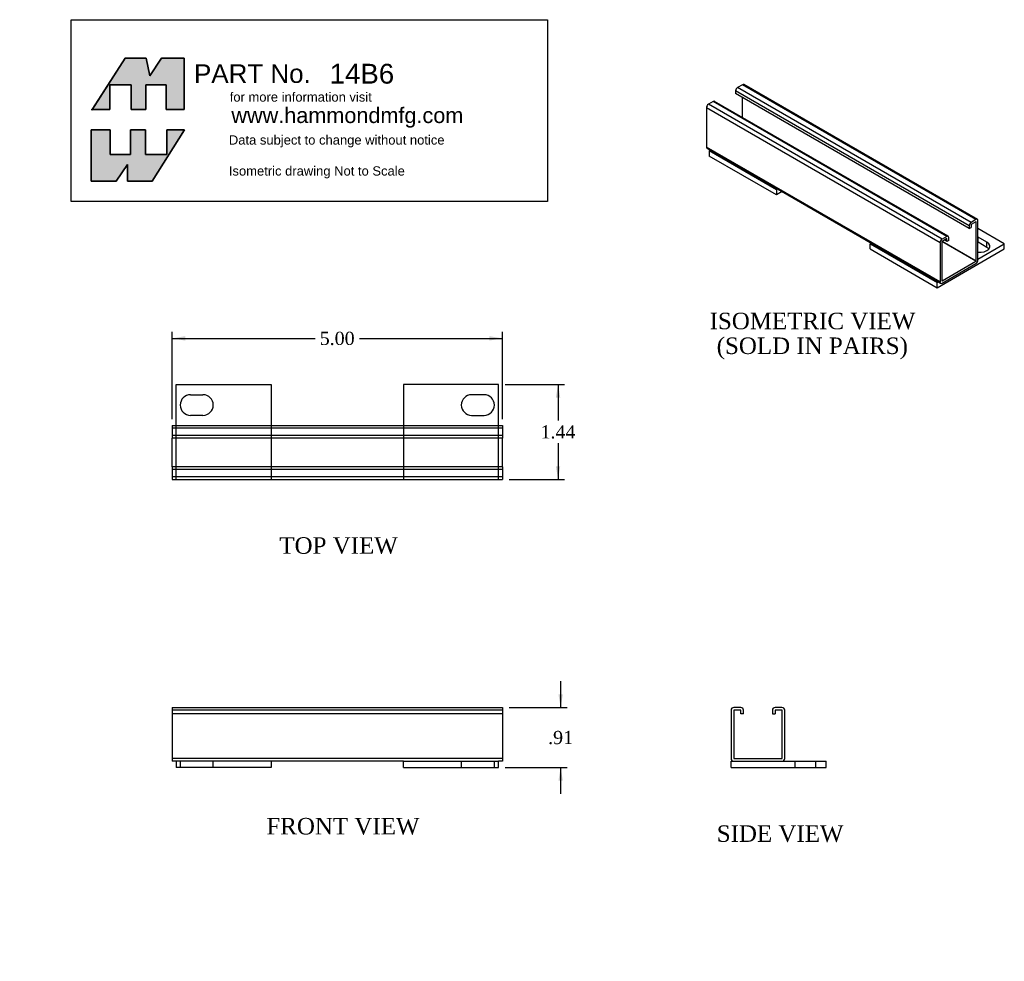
# Model space of a CAD drawing. Header units: inches. Extents: x 0 to 14.9, y 0 to 14.2.
import ezdxf
from ezdxf import colors
from ezdxf.entities.mleader import LeaderData, LeaderLine
from ezdxf.enums import TextEntityAlignment as Align
from ezdxf.lldxf.tags import DXFTag
from ezdxf.math import Vec2, Vec3

# ---------------------------------------------------------------- set-up
doc = ezdxf.new("R2010")
doc.units = ezdxf.units.IN
doc.header["$MEASUREMENT"] = 0
doc.layers.get('0').update_dxf_attribs({"linetype": 'CONTINUOUS'})
for name, color, linetype in [('COM40545', 7, 'CONTINUOUS'), ('COM55736-1', 7, 'CONTINUOUS'), ('DEFAULT', 7, 'CONTINUOUS')]:
    doc.layers.add(name, color=color, linetype=linetype)
doc.styles.add('SEACAD_TIMES_NEW_ROMAN', font='times.ttf')
tags = doc.linetypes.add('HIDDEN2', pattern=[0.1875, 0.125, -0.0625]).pattern_tags.tags
tags[6:7] = [DXFTag(74, 4), DXFTag(75, 0), DXFTag(340, '0'), DXFTag(46, 0.0), DXFTag(50, 0.0), DXFTag(44, 0.0), DXFTag(45, 0.0)]
tags[4:5] = [DXFTag(74, 4), DXFTag(75, 0), DXFTag(340, '0'), DXFTag(46, 0.0), DXFTag(50, 0.0), DXFTag(44, 0.0), DXFTag(45, 0.0)]

# ---------------------------------------------------------------- blocks, each defined once
blk = doc.blocks.new('_DOT')
at = {"color": 0}
blk.add_line((0, 0), (-1, 0), dxfattribs=at)
at = {"color": 0, "const_width": 0.333}
blk.add_lwpolyline([(-0.1665, 0, 1), (0.1665, 0, 1)], format="xyb", close=True, dxfattribs=at)
blk = doc.blocks.new('GDIMGGROUP')
at = {"layer": 'DEFAULT', "linetype": 'Continuous'}
for points in [[(2.508, 9.458), (2.308, 9.425), (2.508, 9.391)], [(7.108, 9.458), (7.108, 9.391), (7.308, 9.425)]]:
    blk.add_hatch(color=7, dxfattribs=at).paths.add_polyline_path(points)
at = {"layer": 'DEFAULT', "color": 7, "linetype": 'Continuous'}
for p, q in [((2.308, 8.204), (2.308, 9.525)), ((2.308, 9.425), (4.472, 9.425)), ((5.143, 9.425), (7.308, 9.425)), ((7.308, 8.204), (7.308, 9.525))]:
    blk.add_line(p, q, dxfattribs=at)
at = {"layer": 'DEFAULT', "color": 7, "linetype": 'Continuous', "style": 'SEACAD_TIMES_NEW_ROMAN'}
blk.add_text('5.00', height=0.2, dxfattribs=at).set_placement((4.542, 9.525), align=Align.TOP_LEFT)
blk = doc.blocks.new('GDIMGGROUP1')
at = {"layer": 'DEFAULT', "linetype": 'Continuous'}
for points in [[(8.184, 8.528), (8.15, 8.728), (8.117, 8.528)], [(8.184, 7.491), (8.117, 7.491), (8.15, 7.291)]]:
    blk.add_hatch(color=7, dxfattribs=at).paths.add_polyline_path(points)
at = {"layer": 'DEFAULT', "color": 7, "linetype": 'Continuous'}
for p, q in [((7.348, 8.728), (8.25, 8.728)), ((8.15, 8.728), (8.15, 8.18)), ((8.15, 7.84), (8.15, 7.291)), ((7.408, 7.291), (8.25, 7.291))]:
    blk.add_line(p, q, dxfattribs=at)
at = {"layer": 'DEFAULT', "color": 7, "linetype": 'Continuous', "style": 'SEACAD_TIMES_NEW_ROMAN'}
blk.add_text('1.44', height=0.2, dxfattribs=at).set_placement((7.885, 8.11), align=Align.TOP_LEFT)
blk = doc.blocks.new('GDIMGGROUP2')
at = {"layer": 'DEFAULT', "linetype": 'Continuous'}
for points in [[(8.223, 4.04), (8.156, 4.04), (8.189, 3.84)], [(8.223, 2.732), (8.189, 2.932), (8.156, 2.732)]]:
    blk.add_hatch(color=7, dxfattribs=at).paths.add_polyline_path(points)
at = {"layer": 'DEFAULT', "color": 7, "linetype": 'Continuous'}
for p, q in [((8.189, 4.24), (8.189, 3.84)), ((7.408, 3.84), (8.289, 3.84)), ((7.348, 2.932), (8.289, 2.932)), ((8.189, 2.932), (8.189, 2.532))]:
    blk.add_line(p, q, dxfattribs=at)
at = {"layer": 'DEFAULT', "color": 7, "linetype": 'Continuous', "style": 'SEACAD_TIMES_NEW_ROMAN'}
blk.add_text('.91', height=0.2, dxfattribs=at).set_placement((8, 3.486), align=Align.TOP_LEFT)

msp = doc.modelspace()

# ---------------------------------------------------------------- hatches: boundary and pattern name
at = {"layer": 'DEFAULT', "linetype": 'Continuous'}
for points in [[(1.915, 13.664), (1.597, 13.664), (1.097, 12.885), (1.365, 12.885), (1.365, 13.259), (1.686, 13.259), (1.686, 12.885), (1.911, 12.885), (1.911, 13.259), (2.22, 13.259), (2.22, 12.885), (2.489, 12.885), (2.489, 13.664), (2.148, 13.664), (1.971, 13.395)], [(1.678, 12.206), (1.369, 12.206), (1.369, 12.58), (1.083, 12.58), (1.083, 11.801), (1.461, 11.801), (1.63, 12.054), (1.63, 11.801), (2.007, 11.801), (2.497, 12.58), (2.228, 12.58), (2.228, 12.206), (1.903, 12.206), (1.903, 12.58), (1.678, 12.58)]]:
    msp.add_hatch(color=7, dxfattribs=at).paths.add_polyline_path(points)

# ---------------------------------------------------------------- linework, layer by layer
at = {"layer": 'COM40545', "color": 7, "linetype": 'Continuous'}
for p, q in [((10.439, 12.26), (10.457, 12.271)), ((11.456, 11.674), (10.439, 12.26)), ((10.439, 12.26), (10.439, 12.183)), ((11.456, 11.596), (10.439, 12.183)), ((11.473, 11.684), (11.456, 11.674)), ((11.456, 11.674), (11.456, 11.596)), ((11.541, 11.645), (11.456, 11.596)), ((14.906, 10.855), (14.507, 11.085)), ((14.509, 10.879), (14.509, 10.957)), ((14.642, 10.88), (14.509, 10.957)), ((12.892, 10.865), (12.874, 10.855)), ((12.874, 10.855), (13.89, 10.268)), ((12.874, 10.777), (12.874, 10.855)), ((12.874, 10.777), (13.89, 10.191)), ((13.89, 10.191), (14.906, 10.777)), ((14.507, 10.624), (14.906, 10.855)), ((14.642, 10.802), (14.509, 10.879)), ((14.642, 10.802), (14.642, 10.88)), ((14.906, 10.777), (14.906, 10.855)), ((13.89, 10.268), (13.908, 10.278)), ((13.89, 10.191), (13.89, 10.268)), ((2.368, 8.104), (2.368, 8.728)), ((2.368, 8.728), (3.805, 8.728)), ((3.805, 8.728), (3.805, 8.104)), ((5.811, 8.728), (5.811, 8.104)), ((7.248, 8.728), (5.811, 8.728)), ((7.248, 8.104), (7.248, 8.728)), ((2.586, 8.572), (2.774, 8.572)), ((7.03, 8.572), (6.842, 8.572)), ((2.774, 8.26), (2.586, 8.26)), ((6.842, 8.26), (7.03, 8.26)), ((3.805, 3.027), (2.368, 3.027)), ((2.368, 3.027), (2.368, 2.932)), ((3.805, 3.027), (3.805, 2.932)), ((5.811, 3.027), (7.248, 3.027)), ((5.811, 2.932), (5.811, 3.027)), ((7.248, 2.932), (7.248, 3.027)), ((10.77, 3.027), (10.813, 3.027)), ((10.77, 2.932), (10.77, 3.027)), ((11.54, 3.027), (12.207, 3.027)), ((12.207, 2.932), (12.207, 3.027)), ((3.805, 2.932), (2.368, 2.932)), ((5.811, 2.932), (7.248, 2.932)), ((10.77, 2.932), (12.207, 2.932))]:
    msp.add_line(p, q, dxfattribs=at)
at = {"layer": 'COM40545', "color": 7, "linetype": 'HIDDEN2'}
for p, q in [((2.368, 7.291), (2.368, 8.104)), ((3.805, 8.104), (3.805, 7.291)), ((5.811, 8.104), (5.811, 7.291)), ((7.248, 7.291), (7.248, 8.104)), ((2.43, 3.027), (2.43, 2.932)), ((2.93, 2.932), (2.93, 3.027)), ((6.686, 3.027), (6.686, 2.932)), ((7.186, 2.932), (7.186, 3.027)), ((11.739, 2.932), (11.739, 3.027)), ((12.051, 2.932), (12.051, 3.027))]:
    msp.add_line(p, q, dxfattribs=at)
at = {"layer": 'COM40545', "color": 7, "linetype": 'Continuous'}
for centre, start, end in [((2.586, 8.416), 90, 270), ((2.774, 8.416), 270, 90), ((6.842, 8.416), 90, 270), ((7.03, 8.416), 270, 90)]:
    msp.add_arc(centre, 0.156, start, end, dxfattribs=at)
for centre, major_axis, start_param, end_param in [((14.399, 10.893), (0.156, 0), 0.785398, 0.798138), ((14.399, 10.816), (0.156, 0), 0.785398, 0.798138), ((14.531, 10.816), (-0.156, 0), 1.416067, 3.926991), ((14.531, 10.739), (-0.156, 0), 3.586761, 3.926991)]:
    msp.add_ellipse(centre, major_axis=major_axis, ratio=0.57735, start_param=start_param, end_param=end_param, dxfattribs=at)
at = {"layer": 'COM55736-1', "color": 7, "linetype": 'Continuous'}
for p, q in [((14.375, 11.127), (10.839, 13.169)), ((10.839, 13.169), (10.839, 13.127)), ((14.375, 11.086), (10.839, 13.127)), ((10.942, 13.263), (10.869, 13.221)), ((14.405, 11.18), (10.869, 13.221)), ((14.477, 11.222), (10.942, 13.263)), ((14.499, 11.224), (10.963, 13.265)), ((10.5, 13.008), (10.427, 12.966)), ((14.035, 10.967), (10.5, 13.008)), ((14.057, 10.969), (10.521, 13.01)), ((10.944, 12.766), (10.944, 13.067)), ((13.933, 10.872), (10.397, 12.914)), ((10.397, 12.914), (10.397, 12.32)), ((13.963, 10.925), (10.427, 12.966)), ((13.933, 10.279), (10.397, 12.32)), ((10.406, 12.3), (13.941, 10.259)), ((14.477, 11.222), (14.405, 11.18)), ((14.477, 11.189), (14.405, 11.147)), ((14.479, 11.188), (14.477, 11.189)), ((14.479, 10.594), (14.479, 11.188)), ((14.507, 10.611), (14.507, 11.204)), ((14.375, 11.127), (14.375, 11.086)), ((14.375, 11.086), (14.403, 11.102)), ((14.403, 11.144), (14.403, 11.102)), ((13.961, 10.889), (13.961, 10.295)), ((14.477, 10.591), (13.961, 10.889)), ((14.035, 10.967), (13.963, 10.925)), ((14.035, 10.934), (13.963, 10.892)), ((14.479, 10.594), (13.963, 10.892)), ((14.037, 10.891), (13.999, 10.913)), ((14.037, 10.933), (14.035, 10.934)), ((14.037, 10.891), (14.037, 10.933)), ((14.066, 10.907), (14.037, 10.891)), ((14.066, 10.907), (14.066, 10.949)), ((13.933, 10.872), (13.933, 10.279)), ((13.963, 10.294), (14.477, 10.591)), ((13.963, 10.261), (14.477, 10.558)), ((13.963, 10.294), (13.961, 10.295)), ((2.308, 8.104), (7.308, 8.104)), ((2.308, 8.104), (2.308, 8.061)), ((2.308, 8.061), (2.308, 7.959)), ((7.308, 8.104), (7.308, 8.061)), ((7.308, 8.061), (7.308, 7.959)), ((2.308, 7.959), (2.308, 7.916)), ((2.308, 7.479), (2.308, 7.916)), ((7.308, 7.916), (2.308, 7.916)), ((7.308, 7.959), (7.308, 7.916)), ((7.308, 7.479), (7.308, 7.916)), ((7.308, 7.479), (2.308, 7.479)), ((2.308, 7.479), (2.308, 7.436)), ((7.308, 7.479), (7.308, 7.436)), ((2.308, 7.436), (2.308, 7.334)), ((2.308, 7.334), (2.308, 7.291)), ((7.308, 7.436), (7.308, 7.334)), ((7.308, 7.334), (7.308, 7.291)), ((2.308, 7.291), (7.308, 7.291)), ((2.308, 3.84), (7.308, 3.84)), ((2.308, 3.84), (2.308, 3.797)), ((2.308, 3.797), (2.308, 3.07)), ((7.308, 3.84), (7.308, 3.797)), ((7.308, 3.797), (7.308, 3.07)), ((10.77, 3.797), (10.77, 3.07)), ((10.81, 3.797), (10.81, 3.07)), ((10.915, 3.84), (10.813, 3.84)), ((10.915, 3.8), (10.813, 3.8)), ((10.918, 3.746), (10.918, 3.797)), ((10.958, 3.746), (10.918, 3.746)), ((10.958, 3.746), (10.958, 3.797)), ((11.395, 3.797), (11.395, 3.746)), ((11.395, 3.746), (11.435, 3.746)), ((11.435, 3.797), (11.435, 3.746)), ((11.54, 3.84), (11.438, 3.84)), ((11.54, 3.8), (11.438, 3.8)), ((11.543, 3.07), (11.543, 3.797)), ((11.583, 3.07), (11.583, 3.797)), ((2.308, 3.07), (2.308, 3.027)), ((2.368, 3.027), (2.308, 3.027)), ((5.811, 3.027), (3.805, 3.027)), ((7.308, 3.027), (7.248, 3.027)), ((7.308, 3.07), (7.308, 3.027)), ((10.813, 3.067), (11.54, 3.067)), ((10.813, 3.027), (11.54, 3.027))]:
    msp.add_line(p, q, dxfattribs=at)
at = {"layer": 'COM55736-1', "color": 7, "linetype": 'HIDDEN2'}
for p, q in [((7.308, 8.064), (2.308, 8.064)), ((7.308, 7.956), (2.308, 7.956)), ((7.308, 7.439), (2.308, 7.439)), ((7.308, 7.331), (2.308, 7.331)), ((7.308, 3.8), (2.308, 3.8)), ((7.308, 3.746), (2.308, 3.746)), ((7.308, 3.067), (2.308, 3.067))]:
    msp.add_line(p, q, dxfattribs=at)
at = {"layer": 'COM55736-1', "color": 7, "linetype": 'Continuous'}
for centre, radius, start, end in [((10.813, 3.797), 0.043, 90, 180), ((10.813, 3.797), 0.003, 90, 180), ((10.915, 3.797), 0.043, 0, 90), ((10.915, 3.797), 0.003, 0, 90), ((11.438, 3.797), 0.043, 90, 180), ((11.438, 3.797), 0.003, 90, 180), ((11.54, 3.797), 0.043, 0, 90), ((11.54, 3.797), 0.003, 0, 90), ((10.813, 3.07), 0.043, 180, 270), ((10.813, 3.07), 0.003, 180, 270), ((11.54, 3.07), 0.003, 270, 0), ((11.54, 3.07), 0.043, 270, 0)]:
    msp.add_arc(centre, radius, start, end, dxfattribs=at)
for centre, major_axis, start_param, end_param in [((10.942, 13.228), (-0.0215, -0.0372), 3.141593, 3.926991), ((10.869, 13.186), (0.0215, 0.0372), 0.785398, 2.356194), ((10.5, 12.973), (-0.0215, -0.0372), 3.141593, 3.926991), ((10.427, 12.931), (0.0215, 0.0372), 0.785398, 2.356194), ((10.427, 12.338), (0.0215, 0.0372), 2.356194, 3.141593), ((14.405, 11.145), (0.0215, 0.0372), 0.785398, 2.356194), ((14.477, 11.187), (-0.0215, -0.0372), 2.356194, 3.926991), ((14.477, 11.187), (-0.0015, -0.0026), 2.356194, 3.926991), ((14.405, 11.145), (0.0015, 0.0026), 0.785398, 2.356194), ((13.963, 10.89), (0.0215, 0.0372), 0.785398, 2.356194), ((13.963, 10.89), (0.0015, 0.0026), 0.785398, 2.356194), ((14.035, 10.932), (-0.0215, -0.0372), 2.356194, 3.926991), ((14.035, 10.932), (-0.0015, -0.0026), 2.356194, 3.926991), ((14.477, 10.593), (-0.0215, -0.0372), 0.785398, 2.356194), ((14.477, 10.593), (-0.0015, -0.0026), 0.785398, 2.356194), ((13.963, 10.296), (0.0015, 0.0026), 2.356194, 3.926991), ((13.963, 10.296), (0.0215, 0.0372), 2.356194, 3.926991)]:
    msp.add_ellipse(centre, major_axis=major_axis, ratio=0.57735, start_param=start_param, end_param=end_param, dxfattribs=at)
at = {"layer": 'DEFAULT', "color": 7, "linetype": 'Continuous'}
for p, q in [((0.777, 14.246), (7.993, 14.246)), ((0.777, 11.497), (0.777, 14.246)), ((7.993, 14.246), (7.993, 11.497)), ((1.597, 13.664), (1.091, 12.877)), ((1.915, 13.664), (1.597, 13.664)), ((1.971, 13.395), (1.915, 13.664)), ((2.148, 13.664), (1.971, 13.395)), ((2.489, 13.664), (2.148, 13.664)), ((2.489, 12.885), (2.489, 13.664)), ((1.365, 13.259), (1.686, 13.259)), ((1.365, 12.885), (1.365, 13.259)), ((1.686, 13.259), (1.686, 12.885)), ((1.911, 13.259), (2.22, 13.259)), ((1.911, 12.885), (1.911, 13.259)), ((2.22, 13.259), (2.22, 12.885)), ((1.083, 12.885), (1.365, 12.885)), ((1.686, 12.885), (1.911, 12.885)), ((2.22, 12.885), (2.489, 12.885)), ((1.083, 12.58), (1.369, 12.58)), ((1.083, 11.801), (1.083, 12.58)), ((1.369, 12.58), (1.369, 12.206)), ((1.678, 12.58), (1.903, 12.58)), ((1.678, 12.206), (1.678, 12.58)), ((1.903, 12.58), (1.903, 12.206)), ((2.497, 12.58), (2.007, 11.801)), ((2.228, 12.58), (2.497, 12.58)), ((2.228, 12.206), (2.228, 12.58)), ((1.369, 12.206), (1.678, 12.206)), ((1.903, 12.206), (2.228, 12.206)), ((1.63, 12.054), (1.461, 11.801)), ((1.63, 11.801), (1.63, 12.054)), ((1.461, 11.801), (1.083, 11.801)), ((2.007, 11.801), (1.63, 11.801)), ((7.993, 11.497), (0.777, 11.497))]:
    msp.add_line(p, q, dxfattribs=at)
for points in [[(1.915, 13.664), (1.971, 13.395), (2.148, 13.664), (2.489, 13.664), (2.489, 12.885), (2.22, 12.885), (2.22, 13.259), (1.911, 13.259), (1.911, 12.885), (1.686, 12.885), (1.686, 13.259), (1.365, 13.259), (1.365, 12.885), (1.097, 12.885), (1.597, 13.664), (1.915, 13.664)], [(1.915, 13.664), (1.971, 13.395), (2.148, 13.664), (2.489, 13.664), (2.489, 12.885), (2.22, 12.885), (2.22, 13.259), (1.911, 13.259), (1.911, 12.885), (1.686, 12.885), (1.686, 13.259), (1.365, 13.259), (1.365, 12.885), (1.097, 12.885), (1.597, 13.664), (1.915, 13.664)], [(1.915, 13.664), (1.971, 13.395), (2.148, 13.664), (2.489, 13.664), (2.489, 12.885), (2.22, 12.885), (2.22, 13.259), (1.911, 13.259), (1.911, 12.885), (1.686, 12.885), (1.686, 13.259), (1.365, 13.259), (1.365, 12.885), (1.097, 12.885), (1.597, 13.664), (1.915, 13.664)], [(1.915, 13.664), (1.971, 13.395), (2.148, 13.664), (2.489, 13.664), (2.489, 12.885), (2.22, 12.885), (2.22, 13.259), (1.911, 13.259), (1.911, 12.885), (1.686, 12.885), (1.686, 13.259), (1.365, 13.259), (1.365, 12.885), (1.097, 12.885), (1.597, 13.664), (1.915, 13.664)], [(1.915, 13.664), (1.971, 13.395), (2.148, 13.664), (2.489, 13.664), (2.489, 12.885), (2.22, 12.885), (2.22, 13.259), (1.911, 13.259), (1.911, 12.885), (1.686, 12.885), (1.686, 13.259), (1.365, 13.259), (1.365, 12.885), (1.097, 12.885), (1.597, 13.664), (1.915, 13.664)], [(1.678, 12.206), (1.369, 12.206), (1.369, 12.58), (1.083, 12.58), (1.083, 11.801), (1.461, 11.801), (1.63, 12.054), (1.63, 11.801), (2.007, 11.801), (2.497, 12.58), (2.228, 12.58), (2.228, 12.206), (1.903, 12.206), (1.903, 12.58), (1.678, 12.58), (1.678, 12.206)], [(1.678, 12.206), (1.369, 12.206), (1.369, 12.58), (1.083, 12.58), (1.083, 11.801), (1.461, 11.801), (1.63, 12.054), (1.63, 11.801), (2.007, 11.801), (2.497, 12.58), (2.228, 12.58), (2.228, 12.206), (1.903, 12.206), (1.903, 12.58), (1.678, 12.58), (1.678, 12.206)], [(1.678, 12.206), (1.369, 12.206), (1.369, 12.58), (1.083, 12.58), (1.083, 11.801), (1.461, 11.801), (1.63, 12.054), (1.63, 11.801), (2.007, 11.801), (2.497, 12.58), (2.228, 12.58), (2.228, 12.206), (1.903, 12.206), (1.903, 12.58), (1.678, 12.58), (1.678, 12.206)], [(1.678, 12.206), (1.369, 12.206), (1.369, 12.58), (1.083, 12.58), (1.083, 11.801), (1.461, 11.801), (1.63, 12.054), (1.63, 11.801), (2.007, 11.801), (2.497, 12.58), (2.228, 12.58), (2.228, 12.206), (1.903, 12.206), (1.903, 12.58), (1.678, 12.58), (1.678, 12.206)], [(1.678, 12.206), (1.369, 12.206), (1.369, 12.58), (1.083, 12.58), (1.083, 11.801), (1.461, 11.801), (1.63, 12.054), (1.63, 11.801), (2.007, 11.801), (2.497, 12.58), (2.228, 12.58), (2.228, 12.206), (1.903, 12.206), (1.903, 12.58), (1.678, 12.58), (1.678, 12.206)]]:
    msp.add_lwpolyline(points, dxfattribs=at)
for points in [[(1.915, 13.664), (1.597, 13.664), (1.097, 12.885), (1.365, 12.885), (1.365, 13.259), (1.686, 13.259), (1.686, 12.885), (1.911, 12.885), (1.911, 13.259), (2.22, 13.259), (2.22, 12.885), (2.489, 12.885), (2.489, 13.664), (2.148, 13.664), (1.971, 13.395), (1.915, 13.664)], [(1.678, 12.206), (1.678, 12.58), (1.903, 12.58), (1.903, 12.206), (2.228, 12.206), (2.228, 12.58), (2.497, 12.58), (2.007, 11.801), (1.63, 11.801), (1.63, 12.054), (1.461, 11.801), (1.083, 11.801), (1.083, 12.58), (1.369, 12.58), (1.369, 12.206), (1.678, 12.206)]]:
    msp.add_lwpolyline(points, close=True, dxfattribs=at)

# ---------------------------------------------------------------- block references
at = {"layer": 'DEFAULT'}
for name in ['GDIMGGROUP', 'GDIMGGROUP1', 'GDIMGGROUP2']:
    msp.add_blockref(name, (0, 0), dxfattribs=at)

# ---------------------------------------------------------------- texts
at = {"layer": 'DEFAULT', "color": 7, "linetype": 'Continuous', "style": 'SEACAD_TIMES_NEW_ROMAN'}
for s, p in [('ISOMETRIC VIEW', (10.445, 9.813)), ('(SOLD IN PAIRS)', (10.552, 9.438)), ('TOP VIEW', (3.931, 6.416)), ('FRONT VIEW', (3.735, 2.169)), ('SIDE VIEW', (10.553, 2.057))]:
    msp.add_text(s, height=0.25, dxfattribs=at).set_placement(p, align=Align.TOP_LEFT)
at = {"layer": 'DEFAULT', "attachment_point": 1}
for s, insert, char_height, width in [('{\\fArial|b0||i0||c0|p34;\\C7;\\W1.;PART No.}', (2.639, 13.571), 0.28125, 5.29567), ('{\\fArial|b0||i0||c0|p34;\\C7;\\W1.;for more information visit}', (3.18, 13.147), 0.14062, 2.1644), ('{\\fArial|b0||i0||c0|p34;\\C7;\\W1.;www.hammondmfg.com}', (3.205, 12.917), 0.23438, 4.08236), ('{\\fArial|b0||i0||c0|p34;\\C7;\\W1.;Data subject to change without notice\\P}{\\fArial|b0||i0||c0|p34;\\C7;\\W1.;\\P}{\\fArial|b0||i0||c0|p34;\\C7;\\W1.;Isometric drawing Not to Scale}', (3.167, 12.497), 0.14062, 3.28329)]:
    msp.add_mtext(s, dxfattribs=dict(at, insert=insert, char_height=char_height, width=width))

# ---------------------------------------------------------------- leaders
at = {"layer": 'DEFAULT', "color": 7, "linetype": 'Continuous'}
ml = msp.add_multileader_mtext('Standard', dxfattribs=at)
ml.set_content('\\pxsm0.9;{\\fArial|c0|p34;\\W1.;14B6\\P}', color=7)
ml.set_leader_properties(linetype='ByLayer')
ml.set_arrow_properties(name='DOT')
ml.build(insert=Vec2(0, 0))
ml.multileader.update_dxf_attribs({"leader_type": 0, "dogleg_length": 0, "arrow_head_size": 0.3})
ctx = ml.context
ctx.base_point, ctx.char_height, ctx.arrow_head_size, ctx.landing_gap_size = Vec3(4.601, 13.579), 0.3, 0.3, 0.105
notes = []
notes.append((ctx, [(0, (0, 0, 0), (0, 0), (1, 0), 1, [])]))
ctx.mtext.insert = Vec3(4.691, 13.579)
for ctx, leaders in notes:
    for number, flags, end, landing, length, lines in leaders:
        leader = LeaderData()
        leader.index, (leader.has_last_leader_line, leader.has_dogleg_vector, leader.attachment_direction) = number, flags
        leader.last_leader_point, leader.dogleg_vector, leader.dogleg_length = Vec3(end), Vec3(landing), length
        for number, points, colour, breaks in lines:
            line = LeaderLine()
            line.index, line.vertices, line.color, line.breaks = number, Vec3.list(points), colors.encode_raw_color(colour), breaks
            leader.lines.append(line)
        ctx.leaders.append(leader)

doc.saveas('drawing.dxf')
